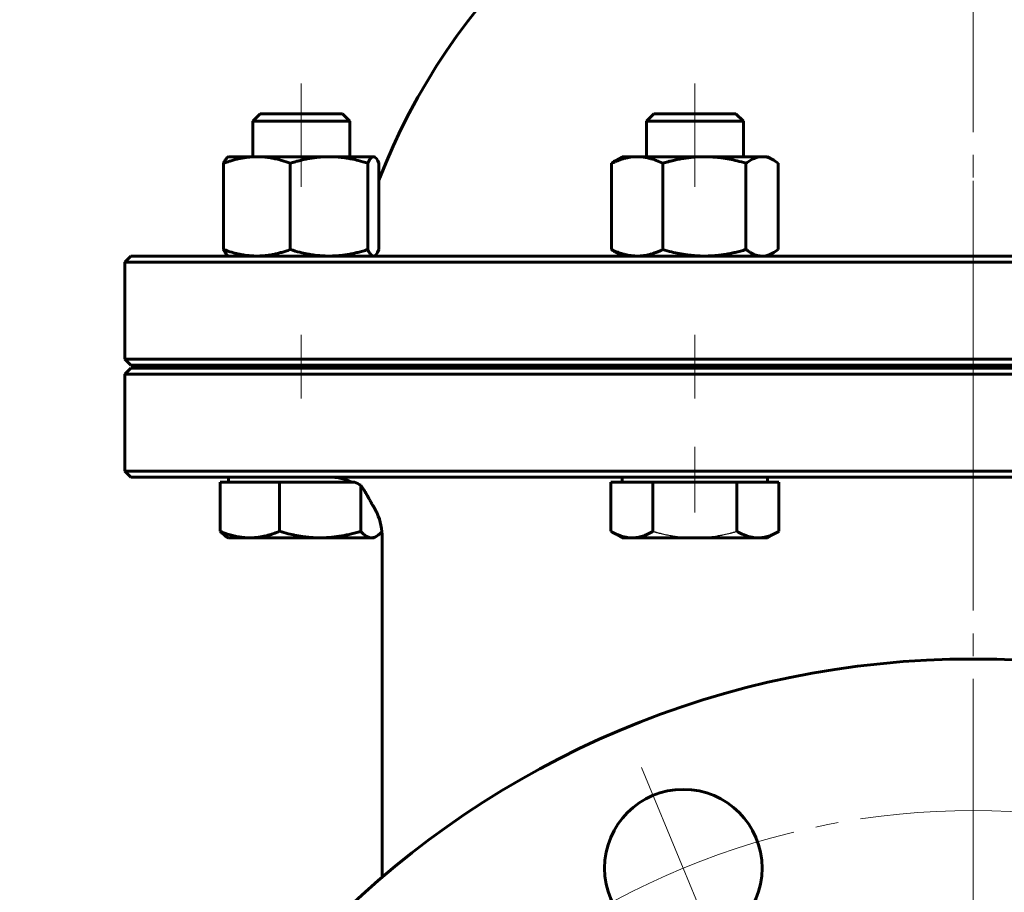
# Model space of a CAD drawing. Header units: millimetres. Extents: x 0 to 594, y 0 to 420.
# Tile 12 of 15: x 369 to 434, y 214 to 272. Entities that reach past the tile are written whole.
import ezdxf

# ---------------------------------------------------------------- set-up
doc = ezdxf.new("R2010")
doc.units = ezdxf.units.MM
for name, pattern in [('K5LT-1', [0]), ('K5LT_AXLED', [31.595926, 27.095926, -1.5, 1.5, -1.5]), ('K5LT_BASIC', [0]), ('K5LT_THIN', [0])]:
    doc.linetypes.add(name, pattern=pattern)
doc.layers.add('Системный слой', color=7, linetype='Continuous')
doc.layers.add('Системный слой (1)', color=7, linetype='Continuous', true_color=0x6c6c6c)
doc.styles.add('KDIMTEXTSTYLE', font='txt', dxfattribs={"width": 0.96, "oblique": 15, "height": 5})
doc.styles.add('KTEXTSTYLE', font='txt', dxfattribs={"width": 0.96, "height": 5})
doc.dimstyles.new('KDIMSTYLE (0.40)', dxfattribs={"dimtxt": 5, "dimasz": 1, "dimexe": 2, "dimexo": 0, "dimgap": 1, "dimtad": 1, "dimlfac": 2.5, "dimtxsty": 'KDIMTEXTSTYLE', "dimsah": 1, "dimcen": 0, "dimdle": 1, "dimadec": 0, "dimazin": 0, "dimtfac": 0.667, "dimtmove": 0, "dimatfit": 3, "dimfxl": 1, "dimtvp": 1, "dimtolj": 1, "dimtzin": 0, "dimarcsym": 0})

# ---------------------------------------------------------------- blocks, each defined once
blk = doc.blocks.new('U47')
at = {"layer": 'Системный слой (1)', "color": 143, "linetype": 'K5LT_BASIC', "lineweight": 60, "true_color": 0x33acca}
for start, end in [(23.89401, 31.93687), (0, 23.89401)]:
    blk.add_arc((389.335, 237.634), 4, start, end, dxfattribs=at)
blk = doc.blocks.new('U54')
at = {"layer": 'Системный слой (1)', "color": 143, "linetype": 'K5LT_BASIC', "lineweight": 60, "true_color": 0x33acca}
for start, end in [(106.60152, 159.04859), (20.93284, 73.39848)]:
    blk.add_arc((432.335, 246.215), 42, start, end, dxfattribs=at)
blk = doc.blocks.new('U56')
at = {"layer": 'Системный слой (1)', "color": 143, "linetype": 'K5LT_BASIC', "lineweight": 60, "true_color": 0x33acca}
for p, q in [((392.747, 256.234), (392.775, 256.237)), ((392.775, 256.237), (392.803, 256.245)), ((392.803, 256.245), (392.831, 256.258)), ((392.831, 256.258), (392.921, 256.336)), ((392.921, 256.336), (393.013, 256.469)), ((393.013, 256.469), (393.112, 256.663))]:
    blk.add_line(p, q, dxfattribs=at)
blk = doc.blocks.new('U57')
at = {"layer": 'Системный слой (1)', "color": 143, "linetype": 'K5LT_BASIC', "lineweight": 60, "true_color": 0x33acca}
for p, q in [((418.399, 256.234), (418.648, 256.259)), ((418.648, 256.259), (418.903, 256.336)), ((418.903, 256.336), (419.164, 256.464)), ((419.164, 256.464), (419.264, 256.524)), ((419.264, 256.524), (419.364, 256.591)), ((419.364, 256.591), (419.462, 256.663))]:
    blk.add_line(p, q, dxfattribs=at)
blk = doc.blocks.new('U60')
at = {"layer": 'Системный слой (1)', "color": 143, "linetype": 'K5LT_BASIC', "lineweight": 60, "true_color": 0x33acca}
for p, q in [((418.458, 262.792), (418.399, 262.794)), ((418.708, 262.755), (418.458, 262.792)), ((418.963, 262.667), (418.708, 262.755)), ((419.164, 262.564), (418.963, 262.667)), ((419.261, 262.505), (419.164, 262.564)), ((419.36, 262.439), (419.261, 262.505)), ((419.462, 262.365), (419.36, 262.439))]:
    blk.add_line(p, q, dxfattribs=at)
blk = doc.blocks.new('U62')
at = {"layer": 'Системный слой (1)', "color": 143, "linetype": 'K5LT_BASIC', "lineweight": 60, "true_color": 0x33acca}
for p, q in [((392.775, 262.791), (392.747, 262.794)), ((392.803, 262.783), (392.775, 262.791)), ((392.831, 262.77), (392.803, 262.783)), ((392.853, 262.755), (392.831, 262.77)), ((392.943, 262.664), (392.853, 262.755)), ((393.037, 262.516), (392.943, 262.664)), ((393.112, 262.365), (393.037, 262.516))]:
    blk.add_line(p, q, dxfattribs=at)
blk = doc.blocks.new('U71')
at = {"layer": 'Системный слой (1)', "color": 143, "linetype": 'K5LT_BASIC', "lineweight": 60, "true_color": 0x33acca}
for p, q in [((393.073, 237.808), (393.192, 237.908)), ((393.192, 237.908), (393.315, 238.032)), ((392.625, 237.634), (392.736, 237.645)), ((392.736, 237.645), (392.847, 237.677)), ((392.847, 237.677), (392.958, 237.732)), ((392.958, 237.732), (393.073, 237.808))]:
    blk.add_line(p, q, dxfattribs=at)
blk = doc.blocks.new('U75')
at = {"layer": 'Системный слой (1)', "color": 143, "linetype": 'K5LT_BASIC', "lineweight": 60, "true_color": 0x33acca}
for p, q in [((390.454, 241.596), (389.963, 241.634)), ((390.904, 241.486), (390.454, 241.596)), ((391.306, 241.314), (390.904, 241.486))]:
    blk.add_line(p, q, dxfattribs=at)
blk = doc.blocks.new('U80')
at = {"layer": 'Системный слой (1)', "color": 30, "linetype": 'K5LT_AXLED', "lineweight": 18, "true_color": 0xff8000}
blk.add_line((432.335, 169.634), (432.335, 391.634), dxfattribs=at)
blk = doc.blocks.new('D5')
at = {"layer": 'Системный слой (1)'}
for points in [[(475.91, 203.199), (479.427, 206.814), (475.095, 204.233), (475.895, 204.026)], [(385.244, 132.453), (389.576, 135.035), (388.776, 135.242), (388.76, 136.068)]]:
    blk.add_hatch(color=7, dxfattribs=at).paths.add_polyline_path(points)
at = {"layer": 'Системный слой (1)', "color": 7, "linetype": 'K5LT_THIN', "lineweight": 18, "true_color": 0xffffff}
for p, q in [((479.427, 206.814), (499.121, 222.364)), ((499.121, 222.364), (517.509, 222.364)), ((385.244, 132.453), (479.427, 206.814)), ((475.095, 204.233), (479.427, 206.814)), ((479.427, 206.814), (475.91, 203.199)), ((475.895, 204.026), (475.095, 204.233)), ((475.91, 203.199), (475.895, 204.026)), ((385.244, 132.453), (388.76, 136.068)), ((388.76, 136.068), (388.776, 135.242)), ((388.776, 135.242), (389.576, 135.035)), ((389.576, 135.035), (385.244, 132.453))]:
    blk.add_line(p, q, dxfattribs=at)
blk.add_wipeout([(501.121, 223.364), (501.121, 230.745), (514.933, 230.745), (514.933, 223.364)]).dxf.layer = 'Системный слой (1)'
at = {"layer": 'Системный слой (1)', "color": 7, "char_height": 5, "attachment_point": 1, "style": 'KTEXTSTYLE'}
for s, insert in [('\\fArial|b0|c204|p34;\\H5.0;\\W1.000;\\Q15;\\fGOST Type AU|b0|i0|c204|p34;\\Q15;\\W0.960;⌀', (501.121, 229.951)), ('\\fArial|b0|c204|p34;\\H5.0;\\W1.000;\\Q15;\\fGOST Type AU|b0|i0|c204|p34;\\Q15;\\W0.960;300', (504.428, 229.951))]:
    blk.add_mtext(s, dxfattribs=dict(at, insert=insert))
blk = doc.blocks.new('KDIMARROW_01')
at = {"layer": 'Системный слой'}
blk.add_hatch(color=0, dxfattribs=at).paths.add_polyline_path([(0, 0), (-5, 0.658), (-4.5, 0), (-5, -0.658)])
at = {"layer": 'Системный слой', "color": 0, "linetype": 'K5LT_THIN', "lineweight": 18}
for p, q in [((-4.5, 0), (-5, 0.658)), ((-5, 0.658), (0, 0)), ((0, 0), (-5, -0.658)), ((-5, -0.658), (-4.5, 0))]:
    blk.add_line(p, q, dxfattribs=at)
at = {"layer": 'Системный слой (1)', "color": 0, "linetype": 'K5LT_THIN', "lineweight": 18}
blk.add_line((136.805, 169.634), (136.405, 169.634), dxfattribs=at)
blk = doc.blocks.new('D6')
at = {"layer": 'Системный слой (1)'}
for points in [[(410.226, 199.806), (406.676, 203.388), (409.178, 199.01), (409.399, 199.806)], [(457.994, 135.879), (455.492, 140.258), (455.271, 139.462), (454.444, 139.461)]]:
    blk.add_hatch(color=7, dxfattribs=at).paths.add_polyline_path(points)
at = {"layer": 'Системный слой (1)', "color": 7, "linetype": 'K5LT_THIN', "lineweight": 18, "true_color": 0xffffff}
for p, q in [((406.676, 203.388), (410.226, 199.806)), ((409.178, 199.01), (406.676, 203.388)), ((406.676, 203.388), (457.994, 135.879)), ((409.399, 199.806), (409.178, 199.01)), ((410.226, 199.806), (409.399, 199.806)), ((455.271, 139.462), (455.492, 140.258)), ((455.492, 140.258), (457.994, 135.879)), ((454.444, 139.461), (455.271, 139.462)), ((457.994, 135.879), (454.444, 139.461)), ((457.994, 135.879), (476.681, 111.296)), ((476.681, 111.296), (494.275, 111.296))]:
    blk.add_line(p, q, dxfattribs=at)
blk.add_wipeout([(478.681, 112.296), (478.681, 119.678), (491.732, 119.678), (491.732, 112.296)]).dxf.layer = 'Системный слой (1)'
at = {"layer": 'Системный слой (1)', "color": 7, "char_height": 5, "attachment_point": 1, "style": 'KTEXTSTYLE'}
for s, insert in [('\\fArial|b0|c204|p34;\\H5.0;\\W1.000;\\Q15;\\fGOST Type AU|b0|i0|c204|p34;\\Q15;\\W0.960;⌀', (478.681, 118.884)), ('\\fArial|b0|c204|p34;\\H5.0;\\W1.000;\\Q15;\\fGOST Type AU|b0|i0|c204|p34;\\Q15;\\W0.960;212', (481.989, 118.884))]:
    blk.add_mtext(s, dxfattribs=dict(at, insert=insert))
blk = doc.blocks.new('U82')
at = {"layer": 'Системный слой (1)', "color": 30, "linetype": 'K5LT_AXLED', "lineweight": 18, "true_color": 0xff8000}
for p, q in [((413.201, 215.828), (410.446, 222.48)), ((415.956, 209.176), (413.201, 215.828))]:
    blk.add_line(p, q, dxfattribs=at)
for start, end in [(67.5, 112.5), (112.5, 157.5)]:
    blk.add_arc((432.335, 169.634), 50, start, end, dxfattribs=at)

msp = doc.modelspace()

# ---------------------------------------------------------------- linework, layer by layer
at = {"layer": 'Системный слой (1)', "color": 30, "linetype": 'K5LT_AXLED', "lineweight": 18, "true_color": 0xff8000}
for p, q in [((387.989, 267.6339), (387.989, 260.7939)), ((432.3352, 239.6339), (432.3352, 261.2034)), ((387.989, 251.0339), (387.989, 246.8339)), ((413.9664, 251.0339), (413.9664, 246.8339)), ((413.9664, 243.6339), (413.9664, 239.3138))]:
    msp.add_line(p, q, dxfattribs=at)
at = {"layer": 'Системный слой (1)', "color": 143, "linetype": 'K5LT_BASIC', "lineweight": 60, "true_color": 0x33acca}
for p, q in [((385.2798, 265.6339), (384.789, 265.1431)), ((384.789, 265.1431), (390.2517, 265.1431)), ((384.789, 262.7939), (384.789, 265.1431)), ((390.6982, 265.6339), (385.2798, 265.6339)), ((390.2517, 265.1431), (391.189, 265.1431)), ((390.6982, 265.6339), (391.189, 265.1431)), ((391.189, 262.7939), (391.189, 265.1431)), ((411.2572, 265.6339), (410.7664, 265.1431)), ((410.7664, 262.7939), (410.7664, 265.1431)), ((410.7664, 265.1431), (417.1664, 265.1431)), ((416.6757, 265.6339), (411.2572, 265.6339)), ((416.6757, 265.6339), (417.1664, 265.1431)), ((417.1664, 262.7939), (417.1664, 265.1431)), ((383.189, 262.7939), (383.1469, 262.7695)), ((383.189, 262.7939), (385.0626, 262.7939)), ((385.0626, 262.7939), (389.8208, 262.7939)), ((389.8208, 262.7939), (392.7472, 262.7939)), ((392.7472, 262.7939), (392.789, 262.7939)), ((392.789, 262.7939), (392.8311, 262.7695)), ((409.1664, 262.7939), (408.7684, 262.5641)), ((409.1664, 262.7939), (410.155, 262.7939)), ((410.155, 262.7939), (414.5875, 262.7939)), ((414.5875, 262.7939), (418.3989, 262.7939)), ((418.3989, 262.7939), (418.7664, 262.7939)), ((418.7664, 262.7939), (419.1644, 262.5641)), ((382.8659, 262.3652), (382.8659, 256.6626)), ((387.2593, 262.3652), (387.2593, 256.6626)), ((392.3823, 262.3652), (392.3823, 256.6626)), ((393.1121, 262.3652), (393.1121, 256.6626)), ((408.4704, 262.3652), (408.4704, 256.6626)), ((411.8395, 262.3652), (411.8395, 256.6626)), ((417.3355, 262.3652), (417.3355, 256.6626)), ((419.4624, 262.3652), (419.4624, 256.6626)), ((376.7352, 256.2339), (376.3352, 255.8339)), ((487.9352, 256.2339), (376.7352, 256.2339)), ((383.189, 256.2339), (383.1469, 256.2582)), ((392.789, 256.2339), (392.8311, 256.2582)), ((409.1664, 256.2339), (408.7684, 256.4636)), ((418.7664, 256.2339), (419.1644, 256.4636)), ((376.3352, 249.4339), (376.3352, 255.8339)), ((376.3352, 255.8339), (488.3352, 255.8339)), ((488.3352, 249.4339), (376.3352, 249.4339)), ((376.7352, 249.0339), (376.3352, 249.4339)), ((376.7352, 249.0339), (487.9352, 249.0339)), ((384.789, 248.8339), (384.789, 249.0339)), ((391.189, 248.8339), (391.189, 249.0339)), ((392.3352, 248.8339), (392.3352, 249.0339)), ((410.7664, 248.8339), (410.7664, 249.0339)), ((417.1664, 248.8339), (417.1664, 249.0339)), ((376.7352, 248.8339), (376.3352, 248.4339)), ((376.3352, 248.4339), (488.3352, 248.4339)), ((376.3352, 242.0339), (376.3352, 248.4339)), ((487.9352, 248.8339), (376.7352, 248.8339)), ((488.3352, 242.0339), (376.3352, 242.0339)), ((376.7352, 241.6339), (376.3352, 242.0339)), ((376.7352, 241.6339), (487.9352, 241.6339)), ((382.6353, 241.3138), (384.5949, 241.3138)), ((382.6353, 241.3138), (382.6353, 238.0626)), ((383.189, 241.3138), (383.189, 241.6339)), ((384.5949, 241.3138), (386.5545, 241.3138)), ((386.5545, 241.3138), (389.2313, 241.3138)), ((386.5545, 241.3138), (386.5545, 238.0626)), ((389.2313, 241.3138), (391.5051, 241.3138)), ((391.9082, 241.1083), (391.9082, 238.0626)), ((408.4239, 241.3138), (408.4239, 238.0626)), ((408.4239, 241.3138), (409.8095, 241.3138)), ((409.1664, 241.3138), (409.1664, 241.6339)), ((409.8095, 241.3138), (411.1951, 241.3138)), ((411.1951, 241.3138), (411.1951, 238.0626)), ((411.1951, 241.3138), (413.9664, 241.3138)), ((413.9664, 241.3138), (416.7377, 241.3138)), ((416.7377, 241.3138), (416.7377, 238.0626)), ((416.7377, 241.3138), (418.1233, 241.3138)), ((418.1233, 241.3138), (419.509, 241.3138)), ((418.7664, 241.3138), (418.7664, 241.6339)), ((419.509, 241.3138), (419.509, 238.0626)), ((409.1664, 237.6338), (408.4239, 238.0626)), ((418.7664, 237.6338), (419.509, 238.0626)), ((383.189, 237.6338), (383.0197, 237.7316)), ((384.5949, 237.6338), (383.189, 237.6338)), ((389.2313, 237.6338), (384.5949, 237.6338)), ((392.6254, 237.6338), (389.2313, 237.6338)), ((392.789, 237.6338), (392.6254, 237.6338)), ((392.789, 237.6338), (392.9583, 237.7316)), ((393.3352, 234.8781), (393.3352, 237.6339)), ((409.8095, 237.6338), (409.1664, 237.6338)), ((413.9664, 237.6338), (409.8095, 237.6338)), ((418.1233, 237.6338), (413.9664, 237.6338)), ((418.7664, 237.6338), (418.1233, 237.6338)), ((393.3352, 215.2299), (393.3352, 234.8781))]:
    msp.add_line(p, q, dxfattribs=at)
for centre, radius in [((432.3352, 169.6339), 60), ((413.201, 215.8279), 5.2)]:
    msp.add_circle(centre, radius, dxfattribs=at)
for points, knots in [([(385.0626, 262.7939), (384.9669, 262.7939), (384.7789, 262.7888), (384.4987, 262.7659), (384.2278, 262.7301), (383.9626, 262.6823), (383.6985, 262.623), (383.43, 262.5514), (383.153, 262.4662), (382.9631, 262.4005), (382.8659, 262.3652)], [0, 0, 0, 0, 1.5561945, 3.0194364, 4.4038421, 5.7276839, 7.0281179, 8.3245101, 9.6434552, 11, 11, 11, 11]), ([(382.8659, 262.3652), (382.8914, 262.4211), (382.9391, 262.5172), (383.004, 262.6244), (383.0636, 262.7019), (383.1101, 262.7458), (383.138, 262.7644), (383.1468, 262.7695)], [0, 0, 0, 0, 1.9873205, 3.838925, 5.4823064, 7.2028482, 8, 8, 8, 8]), ([(387.2593, 262.3652), (387.0694, 262.4343), (386.751, 262.5386), (386.3544, 262.6415), (386.0125, 262.7118), (385.6982, 262.7589), (385.3723, 262.7877), (385.167, 262.7939), (385.0626, 262.7939)], [0, 0, 0, 0, 2.0992976, 3.6661943, 4.8141621, 6.3662407, 7.6678686, 9, 9, 9, 9]), ([(389.8208, 262.7939), (389.7092, 262.7939), (389.49, 262.7888), (389.1633, 262.7659), (388.8474, 262.7301), (388.5381, 262.6823), (388.2301, 262.623), (387.9171, 262.5514), (387.594, 262.4662), (387.3726, 262.4005), (387.2593, 262.3652)], [0, 0, 0, 0, 1.5561945, 3.0194364, 4.4038421, 5.7276839, 7.0281179, 8.3245101, 9.6434552, 11, 11, 11, 11]), ([(392.3823, 262.3652), (392.1609, 262.4343), (391.7896, 262.5386), (391.3272, 262.6415), (390.9286, 262.7118), (390.562, 262.7589), (390.182, 262.7877), (389.9426, 262.7939), (389.8208, 262.7939)], [0, 0, 0, 0, 2.0992976, 3.6661943, 4.8141621, 6.3662407, 7.6678686, 9, 9, 9, 9]), ([(392.7472, 262.7939), (392.7313, 262.7939), (392.7001, 262.7888), (392.6536, 262.7659), (392.6086, 262.7301), (392.5645, 262.6823), (392.5206, 262.623), (392.476, 262.5514), (392.43, 262.4662), (392.3985, 262.4005), (392.3823, 262.3652)], [0, 0, 0, 0, 1.5561945, 3.0194364, 4.4038421, 5.7276839, 7.0281179, 8.3245101, 9.6434552, 11, 11, 11, 11]), ([(410.155, 262.7939), (410.0816, 262.7939), (409.9374, 262.7888), (409.7226, 262.7659), (409.5148, 262.7301), (409.3114, 262.6823), (409.1089, 262.623), (408.903, 262.5514), (408.6906, 262.4662), (408.545, 262.4005), (408.4704, 262.3652)], [0, 0, 0, 0, 1.5561945, 3.0194364, 4.4038421, 5.7276839, 7.0281179, 8.3245101, 9.6434552, 11, 11, 11, 11]), ([(411.8395, 262.3652), (411.6939, 262.4343), (411.4497, 262.5386), (411.1456, 262.6415), (410.8835, 262.7118), (410.6424, 262.7589), (410.3925, 262.7877), (410.2351, 262.7939), (410.155, 262.7939)], [0, 0, 0, 0, 2.0992976, 3.6661943, 4.8141621, 6.3662407, 7.6678686, 9, 9, 9, 9]), ([(414.5875, 262.7939), (414.4677, 262.7939), (414.2326, 262.7888), (413.8821, 262.7659), (413.5432, 262.7301), (413.2114, 262.6823), (412.881, 262.623), (412.5452, 262.5514), (412.1987, 262.4662), (411.9611, 262.4005), (411.8395, 262.3652)], [0, 0, 0, 0, 1.5561945, 3.0194364, 4.4038421, 5.7276839, 7.0281179, 8.3245101, 9.6434552, 11, 11, 11, 11]), ([(417.3355, 262.3652), (417.1344, 262.4237), (416.7636, 262.5225), (416.3243, 262.6176), (415.9765, 262.6796), (415.6487, 262.7284), (415.2796, 262.768), (414.9115, 262.7898), (414.6857, 262.7939), (414.5875, 262.7939)], [0, 0, 0, 0, 1.9742513, 3.7680806, 4.7008541, 5.7979446, 7.4303614, 8.8873454, 10, 10, 10, 10]), ([(418.3989, 262.7939), (418.3526, 262.7939), (418.2616, 262.7888), (418.1259, 262.7659), (417.9948, 262.7301), (417.8664, 262.6823), (417.7385, 262.623), (417.6086, 262.5514), (417.4745, 262.4662), (417.3825, 262.4005), (417.3355, 262.3652)], [0, 0, 0, 0, 1.5561945, 3.0194364, 4.4038421, 5.7276839, 7.0281179, 8.3245101, 9.6434552, 11, 11, 11, 11]), ([(383.1469, 256.2582), (383.1247, 256.271), (383.085, 256.3027), (383.0247, 256.3743), (382.9637, 256.4673), (382.9098, 256.5687), (382.8759, 256.6406), (382.8659, 256.6626)], [0, 0, 0, 0, 1.995787, 3.5719003, 5.3286887, 7.2193529, 8, 8, 8, 8]), ([(382.8659, 256.6626), (383.0558, 256.5934), (383.3742, 256.4892), (383.7707, 256.3863), (384.1126, 256.3159), (384.427, 256.2688), (384.7528, 256.2401), (384.9582, 256.2339), (385.0626, 256.2339)], [0, 0, 0, 0, 2.0992976, 3.6661943, 4.8141621, 6.3662407, 7.6678686, 9, 9, 9, 9]), ([(385.0626, 256.2339), (385.1583, 256.2339), (385.3462, 256.239), (385.6265, 256.2618), (385.8973, 256.2977), (386.1626, 256.3454), (386.4267, 256.4047), (386.6951, 256.4764), (386.9722, 256.5615), (387.1621, 256.6272), (387.2593, 256.6626)], [0, 0, 0, 0, 1.5561945, 3.0194364, 4.4038421, 5.7276839, 7.0281179, 8.3245101, 9.6434552, 11, 11, 11, 11]), ([(387.2593, 256.6626), (387.4806, 256.5934), (387.852, 256.4892), (388.3144, 256.3863), (388.713, 256.3159), (389.0796, 256.2688), (389.4596, 256.2401), (389.699, 256.2339), (389.8208, 256.2339)], [0, 0, 0, 0, 2.0992976, 3.6661943, 4.8141621, 6.3662407, 7.6678686, 9, 9, 9, 9]), ([(389.8208, 256.2339), (389.9324, 256.2339), (390.1516, 256.239), (390.4783, 256.2618), (390.7942, 256.2977), (391.1035, 256.3454), (391.4115, 256.4047), (391.7245, 256.4764), (392.0476, 256.5615), (392.269, 256.6272), (392.3823, 256.6626)], [0, 0, 0, 0, 1.5561945, 3.0194364, 4.4038421, 5.7276839, 7.0281179, 8.3245101, 9.6434552, 11, 11, 11, 11]), ([(392.3823, 256.6626), (392.4139, 256.5934), (392.4668, 256.4892), (392.5326, 256.3863), (392.5894, 256.3159), (392.6416, 256.2688), (392.6958, 256.2401), (392.7299, 256.2339), (392.7472, 256.2339)], [0, 0, 0, 0, 2.0992976, 3.6661943, 4.8141621, 6.3662407, 7.6678686, 9, 9, 9, 9]), ([(408.7684, 256.4636), (408.6956, 256.5057), (408.5961, 256.5702), (408.4973, 256.6424), (408.4704, 256.6626)], [0, 0, 0, 0, 3.6351707, 5, 5, 5, 5]), ([(408.4704, 256.6626), (408.616, 256.5934), (408.8602, 256.4892), (409.1643, 256.3863), (409.4265, 256.3159), (409.6676, 256.2688), (409.9174, 256.2401), (410.0749, 256.2339), (410.155, 256.2339)], [0, 0, 0, 0, 2.0992976, 3.6661943, 4.8141621, 6.3662407, 7.6678686, 9, 9, 9, 9]), ([(410.155, 256.2339), (410.2284, 256.2339), (410.3725, 256.239), (410.5874, 256.2618), (410.7951, 256.2977), (410.9985, 256.3454), (411.2011, 256.4047), (411.4069, 256.4764), (411.6193, 256.5615), (411.765, 256.6272), (411.8395, 256.6626)], [0, 0, 0, 0, 1.5561945, 3.0194364, 4.4038421, 5.7276839, 7.0281179, 8.3245101, 9.6434552, 11, 11, 11, 11]), ([(411.8395, 256.6626), (412.0405, 256.6041), (412.4113, 256.5053), (412.8506, 256.4101), (413.1984, 256.3481), (413.5263, 256.2994), (413.8954, 256.2597), (414.2634, 256.238), (414.4893, 256.2339), (414.5875, 256.2339)], [0, 0, 0, 0, 1.9742513, 3.7680806, 4.7008541, 5.7979446, 7.4303614, 8.8873454, 10, 10, 10, 10]), ([(414.5875, 256.2339), (414.7072, 256.2339), (414.9423, 256.239), (415.2929, 256.2618), (415.6317, 256.2977), (415.9636, 256.3454), (416.294, 256.4047), (416.6298, 256.4764), (416.9763, 256.5615), (417.2139, 256.6272), (417.3355, 256.6626)], [0, 0, 0, 0, 1.5561945, 3.0194364, 4.4038421, 5.7276839, 7.0281179, 8.3245101, 9.6434552, 11, 11, 11, 11]), ([(417.3355, 256.6626), (417.4274, 256.5934), (417.5815, 256.4892), (417.7735, 256.3863), (417.939, 256.3159), (418.0912, 256.2688), (418.249, 256.2401), (418.3484, 256.2339), (418.3989, 256.2339)], [0, 0, 0, 0, 2.0992976, 3.6661943, 4.8141621, 6.3662407, 7.6678686, 9, 9, 9, 9]), ([(391.9082, 241.1083), (391.9713, 241.0246), (392.0564, 240.9005), (392.1608, 240.7339), (392.247, 240.5912), (392.3105, 240.4811), (392.3537, 240.4049)], [0, 0, 0, 0, 2.9114403, 3.964337, 4.9270153, 7, 7, 7, 7]), ([(392.7285, 239.7502), (392.708, 239.7815), (392.6737, 239.8383), (392.6196, 239.9313), (392.5589, 240.0383), (392.4863, 240.1684), (392.4157, 240.2951), (392.3717, 240.3732), (392.3537, 240.4049)], [0, 0, 0, 0, 1.4401696, 2.4466887, 3.8874919, 5.8220487, 7.7035845, 9, 9, 9, 9]), ([(392.9898, 239.2528), (392.9582, 239.3242), (392.9246, 239.3946), (392.8573, 239.5261), (392.8225, 239.5864), (392.7849, 239.6548), (392.7805, 239.662), (392.7604, 239.6962), (392.7442, 239.723), (392.7285, 239.7502)], [0, 0, 0, 0, 2.2793472, 2.2793472, 4.3128704, 4.3128704, 4.5586944, 4.5586944, 5.4729011, 5.4729011, 5.4729011, 5.4729011]), ([(382.6353, 238.0626), (382.8047, 237.9934), (383.0887, 237.8891), (383.4425, 237.7862), (383.7475, 237.7159), (384.0279, 237.6688), (384.3186, 237.64), (384.5017, 237.6338), (384.5949, 237.6338)], [0, 0, 0, 0, 2.0992976, 3.6661943, 4.8141621, 6.3662407, 7.6678686, 9, 9, 9, 9]), ([(383.0197, 237.7316), (382.9773, 237.7561), (382.8957, 237.8114), (382.7674, 237.9223), (382.6811, 238.0115), (382.6353, 238.0626)], [0, 0, 0, 0, 2.1204198, 3.9842351, 6, 6, 6, 6]), ([(384.5949, 237.6338), (384.6803, 237.6338), (384.8479, 237.639), (385.0979, 237.6618), (385.3396, 237.6976), (385.5762, 237.7454), (385.8118, 237.8047), (386.0512, 237.8764), (386.2984, 237.9615), (386.4678, 238.0272), (386.5545, 238.0626)], [0, 0, 0, 0, 1.5561945, 3.0194364, 4.4038421, 5.7276839, 7.0281179, 8.3245101, 9.6434552, 11, 11, 11, 11]), ([(386.5545, 238.0626), (386.7503, 238.004), (387.1115, 237.9052), (387.5394, 237.8101), (387.8782, 237.7481), (388.1976, 237.6993), (388.5571, 237.6597), (388.9157, 237.6379), (389.1357, 237.6338), (389.2313, 237.6338)], [0, 0, 0, 0, 1.9742513, 3.7680806, 4.7008541, 5.7979446, 7.4303614, 8.8873454, 10, 10, 10, 10]), ([(389.2313, 237.6338), (389.348, 237.6338), (389.577, 237.639), (389.9185, 237.6618), (390.2486, 237.6976), (390.5718, 237.7454), (390.8936, 237.8047), (391.2207, 237.8764), (391.5583, 237.9615), (391.7898, 238.0272), (391.9082, 238.0626)], [0, 0, 0, 0, 1.5561945, 3.0194364, 4.4038421, 5.7276839, 7.0281179, 8.3245101, 9.6434552, 11, 11, 11, 11]), ([(391.9082, 238.0626), (391.9702, 237.9934), (392.0741, 237.8891), (392.2036, 237.7862), (392.3153, 237.7159), (392.4179, 237.6688), (392.5243, 237.64), (392.5913, 237.6338), (392.6254, 237.6338)], [0, 0, 0, 0, 2.0992976, 3.6661943, 4.8141621, 6.3662407, 7.6678686, 9, 9, 9, 9]), ([(408.4239, 238.0626), (408.5436, 237.9934), (408.7445, 237.8891), (408.9946, 237.7862), (409.2103, 237.7159), (409.4086, 237.6688), (409.6141, 237.64), (409.7436, 237.6338), (409.8095, 237.6338)], [0, 0, 0, 0, 2.0992976, 3.6661943, 4.8141621, 6.3662407, 7.6678686, 9, 9, 9, 9]), ([(409.8095, 237.6338), (409.8699, 237.6338), (409.9884, 237.639), (410.1652, 237.6618), (410.336, 237.6976), (410.5034, 237.7454), (410.67, 237.8047), (410.8393, 237.8764), (411.014, 237.9615), (411.1338, 238.0272), (411.1951, 238.0626)], [0, 0, 0, 0, 1.5561945, 3.0194364, 4.4038421, 5.7276839, 7.0281179, 8.3245101, 9.6434552, 11, 11, 11, 11]), ([(416.7377, 238.0626), (416.8575, 237.9934), (417.0583, 237.8891), (417.3085, 237.7862), (417.5241, 237.7159), (417.7224, 237.6688), (417.928, 237.64), (418.0575, 237.6338), (418.1233, 237.6338)], [0, 0, 0, 0, 2.0992976, 3.6661943, 4.8141621, 6.3662407, 7.6678686, 9, 9, 9, 9]), ([(418.1233, 237.6338), (418.1837, 237.6338), (418.3023, 237.639), (418.479, 237.6618), (418.6499, 237.6976), (418.8172, 237.7454), (418.9838, 237.8047), (419.1531, 237.8764), (419.3279, 237.9615), (419.4477, 238.0272), (419.509, 238.0626)], [0, 0, 0, 0, 1.5561945, 3.0194364, 4.4038421, 5.7276839, 7.0281179, 8.3245101, 9.6434552, 11, 11, 11, 11])]:
    msp.add_open_spline(points, degree=3, knots=knots, dxfattribs=at)
for points in [[(408.4704, 262.3652), (408.574, 262.443), (408.6728, 262.5089), (408.7685, 262.5641)], [(391.5051, 241.3138), (391.6433, 241.2533), (391.7777, 241.1848), (391.9082, 241.1083)]]:
    msp.add_open_spline(points, degree=3, dxfattribs=at)
at = {"layer": 'Системный слой (1)', "color": 7, "linetype": 'K5LT-1'}
for points, knots in [([(411.1951, 238.0626), (411.2183, 238.0559), (411.265, 238.0425), (411.3352, 238.0228), (411.4052, 238.0036), (411.4975, 237.9788), (411.6111, 237.9492), (411.8148, 237.8986), (412.0814, 237.8381), (412.4034, 237.7753), (412.6639, 237.7331), (412.8676, 237.7051), (413.0482, 237.6834), (413.2567, 237.6629), (413.5718, 237.6406), (413.8079, 237.6339), (413.9664, 237.6338)], [0, 0, 0, 0, 0.0161629, 0.03232579, 0.04848869, 0.06465158, 0.09697738, 0.12930317, 0.21136627, 0.29342937, 0.37297705, 0.41275089, 0.45252472, 0.51510646, 0.57768819, 0.70285166, 0.70285166, 0.70285166, 0.70285166]), ([(413.9664, 237.6338), (413.9999, 237.6338), (414.0663, 237.6342), (414.1649, 237.636), (414.2631, 237.6389), (414.3943, 237.6444), (414.5586, 237.6541), (414.7823, 237.6725), (415.0337, 237.7001), (415.3146, 237.7396), (415.5998, 237.7885), (415.9275, 237.8542), (416.2343, 237.9261), (416.4826, 237.9911), (416.628, 238.0312), (416.7011, 238.052), (416.7377, 238.0626)], [0.70285166, 0.70285166, 0.70285166, 0.70285166, 0.72895569, 0.75505972, 0.78116376, 0.80726779, 0.85947585, 0.91168391, 0.98477721, 1.05787051, 1.13096381, 1.20405711, 1.30488022, 1.35529177, 1.38049755, 1.40570333, 1.40570333, 1.40570333, 1.40570333])]:
    msp.add_open_spline(points, degree=3, knots=knots, dxfattribs=at)

# ---------------------------------------------------------------- block references
at = {"layer": 'Системный слой (1)'}
for name in ['U80', 'U54', 'U62', 'U60', 'U56', 'U57', 'U75', 'U47', 'U71']:
    msp.add_blockref(name, (0, 0), dxfattribs=at)

# ---------------------------------------------------------------- next in the draw order: dimensions: what is measured, and where the dimension line sits
at = {"layer": 'Системный слой (1)', "color": 7}
dim = msp.add_diameter_dim_2p(p1=(314.6064, 76.6827), p2=(550.064, 262.5851), dimstyle='KDIMSTYLE (0.40)', override={"dimtih": 1, "dimtoh": 1, "dimpost": '\\fGOST Type AU|b0|c204|p34;\\H5.0;\\W0.960;\\Q15;<>', "dimblk1": 'KDIMARROW_01', "dimblk2": 'KDIMARROW_01', "dimclrt": 7, "dimtol": 1, "dimtp": 0, "dimtm": 0, "dimtdec": 5, "dimtmove": 1, "dimatfit": 2, "dimtolj": 1}, dxfattribs=at)
dim.commit()
dim.dimension.update_dxf_attribs({"geometry": 'D5', "text_midpoint": (501.1208, 222.3636), "dimtype": 163})

# ---------------------------------------------------------------- next in the draw order: linework, layer by layer
at = {"layer": 'Системный слой (1)', "color": 30, "linetype": 'K5LT_AXLED', "lineweight": 18, "true_color": 0xff8000}
msp.add_line((413.9664, 267.6339), (413.9664, 260.7939), dxfattribs=at)

# ---------------------------------------------------------------- next in the draw order: dimensions: what is measured, and where the dimension line sits
at = {"layer": 'Системный слой (1)', "color": 7}
dim = msp.add_diameter_dim_2p(p1=(368.1876, 254.0204), p2=(496.4829, 85.2474), dimstyle='KDIMSTYLE (0.40)', override={"dimtih": 1, "dimtoh": 1, "dimpost": '\\fGOST Type AU|b0|c204|p34;\\H5.0;\\W0.960;\\Q15;<>', "dimblk1": 'KDIMARROW_01', "dimblk2": 'KDIMARROW_01', "dimclrt": 7, "dimtol": 1, "dimtp": 0, "dimtm": 0, "dimtdec": 5, "dimtmove": 1, "dimatfit": 2, "dimtolj": 1}, dxfattribs=at)
dim.commit()
dim.dimension.update_dxf_attribs({"geometry": 'D6', "text_midpoint": (478.6814, 111.2962), "dimtype": 163})

# ---------------------------------------------------------------- next in the draw order: block references
at = {"layer": 'Системный слой (1)'}
msp.add_blockref('U82', (0, 0), dxfattribs=at)

doc.saveas('drawing.dxf')
